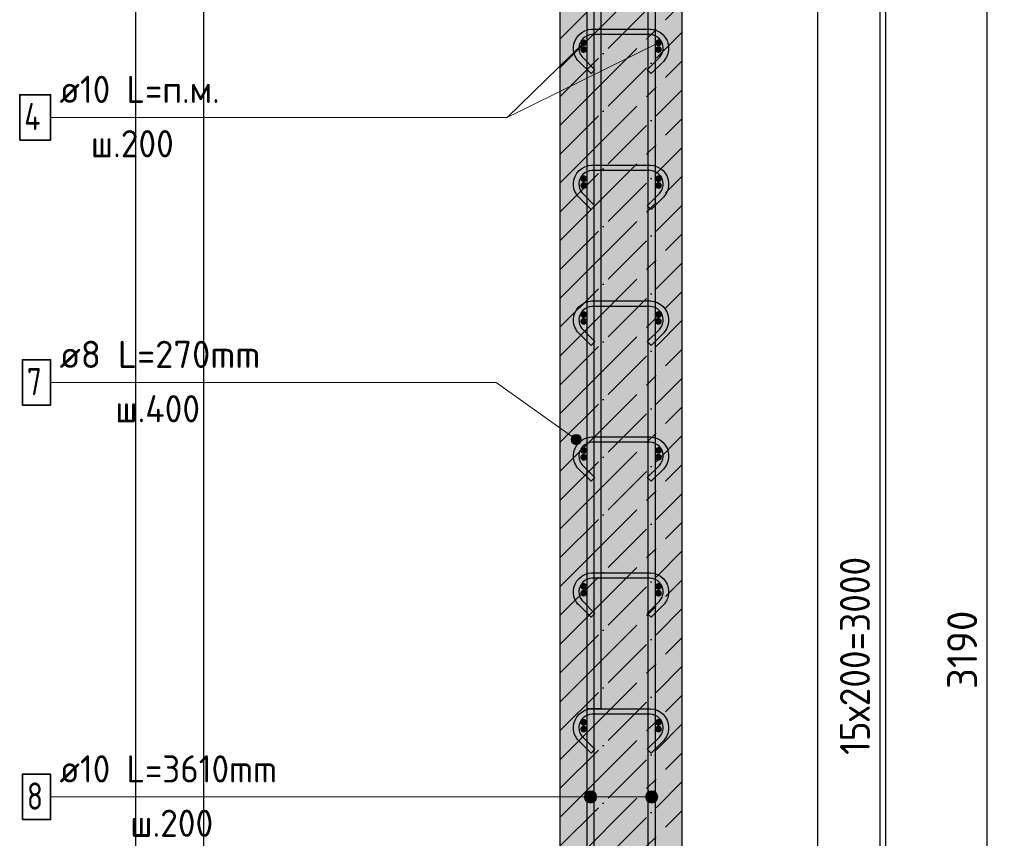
# Model space of a CAD drawing. Header units: millimetres. Extents: x -17997 to 37135, y 45383 to 72408.
# Tile 45 of 67: x 33043 to 34492, y 48870 to 50075. Entities that reach past the tile are written whole.
import ezdxf

# ---------------------------------------------------------------- set-up
doc = ezdxf.new("R2010")
doc.units = ezdxf.units.MM
doc.header["$PDMODE"] = 65
doc.linetypes.add('______11', pattern=[100, 80, -10, 0, -10])
doc.linetypes.add('______5', pattern=[220, 160, -20, 20, -20])
for name, color, linetype, lineweight in [('Standard', 7, 'Continuous', 25), ('Арм.стержн. Арматура края', 96, 'Continuous', 35), ('Арм.стержн. вертикальными 1', 22, 'Continuous', 35), ('Арм.стержн.горизонт. 1', 180, 'Continuous', 35), ('Размерная линия_ общее', 7, 'Continuous', 13)]:
    doc.layers.add(name, color=color, linetype=linetype, lineweight=lineweight)
doc.layers.add('Арм.стержн. вертикальными 2', color=7, linetype='Continuous', lineweight=35, true_color=0x006e00)
doc.layers.add('Арм.стержн.Стяжки', color=7, linetype='Continuous', lineweight=35, true_color=0x501e0f)
doc.styles.add('ISOCPEUR', font='ISOCPEUR')
doc.dimstyles.new('DIMSTYLE_3', dxfattribs={"dimtxt": 44, "dimasz": 50, "dimexe": 0, "dimexo": 0, "dimgap": 22, "dimtad": 2, "dimdec": 0, "dimrnd": 5, "dimzin": 12, "dimdsep": 46, "dimtxsty": 'ISOCPEUR', "dimblk1": 'ALL_ML_STRICH', "dimblk2": 'ALL_ML_STRICH', "dimsah": 1, "dimcen": 0, "dimclrd": 7, "dimclre": 256, "dimclrt": 7, "dimadec": 0, "dimazin": 0, "dimtfac": 1, "dimtdec": 0, "dimtix": 1, "dimtmove": 2, "dimatfit": 3, "dimfxl": 0, "dimtzin": 0, "dimlwd": 0, "dimlwe": -3, "dimarcsym": 0})

# ---------------------------------------------------------------- blocks, each defined once
blk = doc.blocks.new('ALL_ML_STRICH')
at = {"color": 0, "linetype": 'ByBlock', "lineweight": -2}
for p, q in [((-0.3, -0.3), (0.3, 0.3)), ((0, -0.5), (0, 0.5)), ((-1, 0), (0.5, 0))]:
    blk.add_line(p, q, dxfattribs=at)
blk = doc.blocks.new('*D101')
at = {"layer": 'DEFPOINTS', "color": 7, "linetype": 'Continuous', "lineweight": 13, "transparency": 33554687}
for p in [(34184.9, 50736), (34062.9, 47546), (34466.9, 47546)]:
    blk.add_point(p, dxfattribs=at)
at = {"layer": 'Размерная линия_ общее', "color": 253, "linetype": 'Continuous', "lineweight": -2, "true_color": 0xa0a0a0, "transparency": 33554687}
for p, q in [((34204.9, 50736), (34466.9, 50736)), ((34082.9, 47546), (34466.9, 47546))]:
    blk.add_line(p, q, dxfattribs=at)
at = {"layer": 'Размерная линия_ общее', "color": 7, "linetype": 'Continuous', "lineweight": -2, "transparency": 33554687}
blk.add_line((34466.9, 47546), (34466.9, 50736), dxfattribs=at)
at = {"layer": 'Размерная линия_ общее', "color": 7, "linetype": 'Continuous', "lineweight": 13, "transparency": 33554687, "xscale": 50, "yscale": 50, "zscale": 50}
for p, rotation in [((34466.9, 50736), 90), ((34466.9, 47546), 270)]:
    blk.add_blockref('ALL_ML_STRICH', p, dxfattribs=dict(at, rotation=rotation))
at = {"layer": 'Размерная линия_ общее', "color": 7, "linetype": 'Continuous', "lineweight": 13, "transparency": 33554687, "insert": (34429.9, 49147.6), "char_height": 44, "width": 176, "attachment_point": 5, "rotation": 90, "style": 'ISOCPEUR'}
blk.add_mtext('\\A1;{3190}', dxfattribs=at)
blk = doc.blocks.new('*D113')
at = {"layer": 'DEFPOINTS', "color": 7, "linetype": 'Continuous', "lineweight": 13, "transparency": 33554687}
for p in [(34007.9, 50641), (34007.9, 47641), (34309.1, 47641)]:
    blk.add_point(p, dxfattribs=at)
at = {"layer": 'Размерная линия_ общее', "color": 253, "linetype": 'Continuous', "lineweight": -2, "true_color": 0xa0a0a0, "transparency": 33554687}
for p, q in [((34027.9, 50641), (34309.1, 50641)), ((34027.9, 47641), (34309.1, 47641))]:
    blk.add_line(p, q, dxfattribs=at)
at = {"layer": 'Размерная линия_ общее', "color": 7, "linetype": 'Continuous', "lineweight": -2, "transparency": 33554687}
blk.add_line((34309.1, 47641), (34309.1, 50641), dxfattribs=at)
at = {"layer": 'Размерная линия_ общее', "color": 7, "linetype": 'Continuous', "lineweight": 13, "transparency": 33554687, "xscale": 50, "yscale": 50, "zscale": 50}
for p, rotation in [((34309.1, 50641), 90), ((34309.1, 47641), 270)]:
    blk.add_blockref('ALL_ML_STRICH', p, dxfattribs=dict(at, rotation=rotation))
at = {"layer": 'Размерная линия_ общее', "color": 7, "linetype": 'Continuous', "lineweight": 13, "transparency": 33554687, "insert": (34250.1, 48993), "char_height": 44, "width": 2.2, "attachment_point": 1, "rotation": 90, "line_spacing_factor": 0.60241, "style": 'ISOCPEUR'}
blk.add_mtext('\\W0.91;15х200=3000', dxfattribs=at)

msp = doc.modelspace()

# ---------------------------------------------------------------- hatches: boundary and pattern name
at = {"layer": 'Standard', "linetype": 'Continuous', "lineweight": -3, "transparency": 33554687}
msp.add_hatch(color=7, dxfattribs=at).paths.add_polyline_path([(34018, 50736), (33838, 50736), (33838, 47546), (34018, 47546)])
at = {"layer": 'Арм.стержн. Арматура края', "linetype": 'Continuous', "lineweight": 50, "transparency": 33554687}
for points in [[(33878, 50031), (33877.6, 50032.9), (33876.5, 50034.5), (33874.9, 50035.6), (33873, 50036), (33871.1, 50035.6), (33869.5, 50034.5), (33868.4, 50032.9), (33868, 50031), (33868.4, 50029), (33869.5, 50027.4), (33871.1, 50026.3), (33873, 50026), (33874.9, 50026.3), (33876.5, 50027.4), (33877.6, 50029)], [(33988, 50031), (33987.6, 50032.9), (33986.5, 50034.5), (33984.9, 50035.6), (33983, 50036), (33981.1, 50035.6), (33979.5, 50034.5), (33978.4, 50032.9), (33978, 50031), (33978.4, 50029), (33979.5, 50027.4), (33981.1, 50026.3), (33983, 50026), (33984.9, 50026.3), (33986.5, 50027.4), (33987.6, 50029)], [(33878, 49831), (33877.6, 49832.9), (33876.5, 49834.5), (33874.9, 49835.6), (33873, 49836), (33871.1, 49835.6), (33869.5, 49834.5), (33868.4, 49832.9), (33868, 49831), (33868.4, 49829), (33869.5, 49827.4), (33871.1, 49826.3), (33873, 49826), (33874.9, 49826.3), (33876.5, 49827.4), (33877.6, 49829)], [(33988, 49831), (33987.6, 49832.9), (33986.5, 49834.5), (33984.9, 49835.6), (33983, 49836), (33981.1, 49835.6), (33979.5, 49834.5), (33978.4, 49832.9), (33978, 49831), (33978.4, 49829), (33979.5, 49827.4), (33981.1, 49826.3), (33983, 49826), (33984.9, 49826.3), (33986.5, 49827.4), (33987.6, 49829)], [(33878, 49631), (33877.6, 49632.9), (33876.5, 49634.5), (33874.9, 49635.6), (33873, 49636), (33871.1, 49635.6), (33869.5, 49634.5), (33868.4, 49632.9), (33868, 49631), (33868.4, 49629), (33869.5, 49627.4), (33871.1, 49626.3), (33873, 49626), (33874.9, 49626.3), (33876.5, 49627.4), (33877.6, 49629)], [(33988, 49631), (33987.6, 49632.9), (33986.5, 49634.5), (33984.9, 49635.6), (33983, 49636), (33981.1, 49635.6), (33979.5, 49634.5), (33978.4, 49632.9), (33978, 49631), (33978.4, 49629), (33979.5, 49627.4), (33981.1, 49626.3), (33983, 49626), (33984.9, 49626.3), (33986.5, 49627.4), (33987.6, 49629)], [(33878, 49431), (33877.6, 49432.9), (33876.5, 49434.5), (33874.9, 49435.6), (33873, 49436), (33871.1, 49435.6), (33869.5, 49434.5), (33868.4, 49432.9), (33868, 49431), (33868.4, 49429), (33869.5, 49427.4), (33871.1, 49426.3), (33873, 49426), (33874.9, 49426.3), (33876.5, 49427.4), (33877.6, 49429)], [(33988, 49431), (33987.6, 49432.9), (33986.5, 49434.5), (33984.9, 49435.6), (33983, 49436), (33981.1, 49435.6), (33979.5, 49434.5), (33978.4, 49432.9), (33978, 49431), (33978.4, 49429), (33979.5, 49427.4), (33981.1, 49426.3), (33983, 49426), (33984.9, 49426.3), (33986.5, 49427.4), (33987.6, 49429)], [(33878, 49231), (33877.6, 49232.9), (33876.5, 49234.5), (33874.9, 49235.6), (33873, 49236), (33871.1, 49235.6), (33869.5, 49234.5), (33868.4, 49232.9), (33868, 49231), (33868.4, 49229), (33869.5, 49227.4), (33871.1, 49226.3), (33873, 49226), (33874.9, 49226.3), (33876.5, 49227.4), (33877.6, 49229)], [(33988, 49231), (33987.6, 49232.9), (33986.5, 49234.5), (33984.9, 49235.6), (33983, 49236), (33981.1, 49235.6), (33979.5, 49234.5), (33978.4, 49232.9), (33978, 49231), (33978.4, 49229), (33979.5, 49227.4), (33981.1, 49226.3), (33983, 49226), (33984.9, 49226.3), (33986.5, 49227.4), (33987.6, 49229)], [(33878, 49031), (33877.6, 49032.9), (33876.5, 49034.5), (33874.9, 49035.6), (33873, 49036), (33871.1, 49035.6), (33869.5, 49034.5), (33868.4, 49032.9), (33868, 49031), (33868.4, 49029), (33869.5, 49027.4), (33871.1, 49026.3), (33873, 49026), (33874.9, 49026.3), (33876.5, 49027.4), (33877.6, 49029)], [(33988, 49031), (33987.6, 49032.9), (33986.5, 49034.5), (33984.9, 49035.6), (33983, 49036), (33981.1, 49035.6), (33979.5, 49034.5), (33978.4, 49032.9), (33978, 49031), (33978.4, 49029), (33979.5, 49027.4), (33981.1, 49026.3), (33983, 49026), (33984.9, 49026.3), (33986.5, 49027.4), (33987.6, 49029)]]:
    msp.add_hatch(color=4, dxfattribs=at).paths.add_polyline_path(points)
at = {"layer": 'Арм.стержн. вертикальными 1', "linetype": 'Continuous', "lineweight": 13, "transparency": 33554687}
for points in [[(33875.3, 48926.6), (33875.3, 48935.6), (33874, 48931.1)], [(33875.3, 48926.6), (33875.3, 48935.6), (33874, 48931.1)], [(33875.3, 48935.6), (33878.5, 48923.3), (33878.5, 48938.8)], [(33875.3, 48935.6), (33878.5, 48923.3), (33878.5, 48938.8)], [(33875.3, 48935.6), (33875.3, 48926.6), (33878.5, 48923.3)], [(33875.3, 48935.6), (33875.3, 48926.6), (33878.5, 48923.3)], [(33878.5, 48938.8), (33883, 48922.1), (33883, 48940.1)], [(33878.5, 48938.8), (33883, 48922.1), (33883, 48940.1)], [(33878.5, 48938.8), (33878.5, 48923.3), (33883, 48922.1)], [(33878.5, 48938.8), (33878.5, 48923.3), (33883, 48922.1)], [(33883, 48940.1), (33883, 48922.1), (33887.5, 48923.3)], [(33883, 48940.1), (33887.5, 48923.3), (33887.5, 48938.8)], [(33883, 48940.1), (33883, 48922.1), (33887.5, 48923.3)], [(33883, 48940.1), (33887.5, 48923.3), (33887.5, 48938.8)], [(33887.5, 48938.8), (33887.5, 48923.3), (33890.7, 48926.6)], [(33887.5, 48938.8), (33890.7, 48926.6), (33890.7, 48935.6)], [(33887.5, 48938.8), (33887.5, 48923.3), (33890.7, 48926.6)], [(33887.5, 48938.8), (33890.7, 48926.6), (33890.7, 48935.6)], [(33890.7, 48935.6), (33890.7, 48926.6), (33892, 48931.1)], [(33890.7, 48935.6), (33890.7, 48926.6), (33892, 48931.1)], [(33965.3, 48926.6), (33965.3, 48935.6), (33964, 48931.1)], [(33965.3, 48926.6), (33965.3, 48935.6), (33964, 48931.1)], [(33965.3, 48935.6), (33968.5, 48923.3), (33968.5, 48938.8)], [(33965.3, 48935.6), (33968.5, 48923.3), (33968.5, 48938.8)], [(33965.3, 48935.6), (33965.3, 48926.6), (33968.5, 48923.3)], [(33965.3, 48935.6), (33965.3, 48926.6), (33968.5, 48923.3)], [(33968.5, 48938.8), (33973, 48922.1), (33973, 48940.1)], [(33968.5, 48938.8), (33973, 48922.1), (33973, 48940.1)], [(33968.5, 48938.8), (33968.5, 48923.3), (33973, 48922.1)], [(33968.5, 48938.8), (33968.5, 48923.3), (33973, 48922.1)], [(33973, 48940.1), (33973, 48922.1), (33977.5, 48923.3)], [(33973, 48940.1), (33977.5, 48923.3), (33977.5, 48938.8)], [(33973, 48940.1), (33973, 48922.1), (33977.5, 48923.3)], [(33973, 48940.1), (33977.5, 48923.3), (33977.5, 48938.8)], [(33977.5, 48938.8), (33977.5, 48923.3), (33980.7, 48926.6)], [(33977.5, 48938.8), (33980.7, 48926.6), (33980.7, 48935.6)], [(33977.5, 48938.8), (33977.5, 48923.3), (33980.7, 48926.6)], [(33977.5, 48938.8), (33980.7, 48926.6), (33980.7, 48935.6)], [(33980.7, 48935.6), (33980.7, 48926.6), (33982, 48931.1)], [(33980.7, 48935.6), (33980.7, 48926.6), (33982, 48931.1)]]:
    msp.add_hatch(color=7, dxfattribs=at).paths.add_polyline_path(points)
at = {"layer": 'Арм.стержн.горизонт. 1', "linetype": 'Continuous', "lineweight": 50, "transparency": 33554687}
for points in [[(33878, 50041), (33877.6, 50042.9), (33876.5, 50044.5), (33874.9, 50045.6), (33873, 50046), (33871.1, 50045.6), (33869.5, 50044.5), (33868.4, 50042.9), (33868, 50041), (33868.4, 50039), (33869.5, 50037.4), (33871.1, 50036.3), (33873, 50036), (33874.9, 50036.3), (33876.5, 50037.4), (33877.6, 50039)], [(33988, 50041), (33987.6, 50042.9), (33986.5, 50044.5), (33984.9, 50045.6), (33983, 50046), (33981.1, 50045.6), (33979.5, 50044.5), (33978.4, 50042.9), (33978, 50041), (33978.4, 50039), (33979.5, 50037.4), (33981.1, 50036.3), (33983, 50036), (33984.9, 50036.3), (33986.5, 50037.4), (33987.6, 50039)], [(33878, 49841), (33877.6, 49842.9), (33876.5, 49844.5), (33874.9, 49845.6), (33873, 49846), (33871.1, 49845.6), (33869.5, 49844.5), (33868.4, 49842.9), (33868, 49841), (33868.4, 49839), (33869.5, 49837.4), (33871.1, 49836.3), (33873, 49836), (33874.9, 49836.3), (33876.5, 49837.4), (33877.6, 49839)], [(33988, 49841), (33987.6, 49842.9), (33986.5, 49844.5), (33984.9, 49845.6), (33983, 49846), (33981.1, 49845.6), (33979.5, 49844.5), (33978.4, 49842.9), (33978, 49841), (33978.4, 49839), (33979.5, 49837.4), (33981.1, 49836.3), (33983, 49836), (33984.9, 49836.3), (33986.5, 49837.4), (33987.6, 49839)], [(33878, 49641), (33877.6, 49642.9), (33876.5, 49644.5), (33874.9, 49645.6), (33873, 49646), (33871.1, 49645.6), (33869.5, 49644.5), (33868.4, 49642.9), (33868, 49641), (33868.4, 49639), (33869.5, 49637.4), (33871.1, 49636.3), (33873, 49636), (33874.9, 49636.3), (33876.5, 49637.4), (33877.6, 49639)], [(33988, 49641), (33987.6, 49642.9), (33986.5, 49644.5), (33984.9, 49645.6), (33983, 49646), (33981.1, 49645.6), (33979.5, 49644.5), (33978.4, 49642.9), (33978, 49641), (33978.4, 49639), (33979.5, 49637.4), (33981.1, 49636.3), (33983, 49636), (33984.9, 49636.3), (33986.5, 49637.4), (33987.6, 49639)], [(33878, 49441), (33877.6, 49442.9), (33876.5, 49444.5), (33874.9, 49445.6), (33873, 49446), (33871.1, 49445.6), (33869.5, 49444.5), (33868.4, 49442.9), (33868, 49441), (33868.4, 49439), (33869.5, 49437.4), (33871.1, 49436.3), (33873, 49436), (33874.9, 49436.3), (33876.5, 49437.4), (33877.6, 49439)], [(33988, 49441), (33987.6, 49442.9), (33986.5, 49444.5), (33984.9, 49445.6), (33983, 49446), (33981.1, 49445.6), (33979.5, 49444.5), (33978.4, 49442.9), (33978, 49441), (33978.4, 49439), (33979.5, 49437.4), (33981.1, 49436.3), (33983, 49436), (33984.9, 49436.3), (33986.5, 49437.4), (33987.6, 49439)], [(33878, 49241), (33877.6, 49242.9), (33876.5, 49244.5), (33874.9, 49245.6), (33873, 49246), (33871.1, 49245.6), (33869.5, 49244.5), (33868.4, 49242.9), (33868, 49241), (33868.4, 49239), (33869.5, 49237.4), (33871.1, 49236.3), (33873, 49236), (33874.9, 49236.3), (33876.5, 49237.4), (33877.6, 49239)], [(33988, 49241), (33987.6, 49242.9), (33986.5, 49244.5), (33984.9, 49245.6), (33983, 49246), (33981.1, 49245.6), (33979.5, 49244.5), (33978.4, 49242.9), (33978, 49241), (33978.4, 49239), (33979.5, 49237.4), (33981.1, 49236.3), (33983, 49236), (33984.9, 49236.3), (33986.5, 49237.4), (33987.6, 49239)], [(33878, 49041), (33877.6, 49042.9), (33876.5, 49044.5), (33874.9, 49045.6), (33873, 49046), (33871.1, 49045.6), (33869.5, 49044.5), (33868.4, 49042.9), (33868, 49041), (33868.4, 49039), (33869.5, 49037.4), (33871.1, 49036.3), (33873, 49036), (33874.9, 49036.3), (33876.5, 49037.4), (33877.6, 49039)], [(33988, 49041), (33987.6, 49042.9), (33986.5, 49044.5), (33984.9, 49045.6), (33983, 49046), (33981.1, 49045.6), (33979.5, 49044.5), (33978.4, 49042.9), (33978, 49041), (33978.4, 49039), (33979.5, 49037.4), (33981.1, 49036.3), (33983, 49036), (33984.9, 49036.3), (33986.5, 49037.4), (33987.6, 49039)]]:
    msp.add_hatch(color=4, dxfattribs=at).paths.add_polyline_path(points)
at = {"layer": 'Арм.стержн.Стяжки', "linetype": 'Continuous', "lineweight": 13, "transparency": 33554687}
for points in [[(33854.6, 49457.7), (33858.9, 49463.8), (33855.9, 49461.3)], [(33858.9, 49463.8), (33854.6, 49457.7), (33855.2, 49453.9)], [(33858.9, 49463.8), (33855.2, 49453.9), (33862.7, 49464.4)], [(33862.7, 49464.4), (33855.2, 49453.9), (33857.6, 49450.9)], [(33862.7, 49464.4), (33857.6, 49450.9), (33866.4, 49463.1)], [(33866.4, 49463.1), (33857.6, 49450.9), (33861.3, 49449.5)], [(33866.4, 49463.1), (33861.3, 49449.5), (33868.8, 49460)], [(33868.8, 49460), (33861.3, 49449.5), (33865.1, 49450.2)], [(33868.8, 49460), (33865.1, 49450.2), (33869.4, 49456.3)], [(33869.4, 49456.3), (33865.1, 49450.2), (33868.1, 49452.6)]]:
    msp.add_hatch(color=7, dxfattribs=at).paths.add_polyline_path(points)

# ---------------------------------------------------------------- linework, layer by layer
at = {"layer": 'Standard', "color": 52, "linetype": 'Continuous', "lineweight": -3, "transparency": 33554687}
for p, q in [((33313.7, 50997.7), (33313.7, 47504.4)), ((33313.7, 50997.7), (33313.7, 47504.4)), ((34217.5, 47504.4), (34217.5, 50997.7)), ((34217.5, 47504.4), (34217.5, 50997.7))]:
    msp.add_line(p, q, dxfattribs=at)
at = {"layer": 'Standard', "color": 7, "linetype": 'Continuous', "lineweight": 25, "transparency": 33554687}
for p, q in [((33838, 50736), (33838, 47546)), ((34018, 47546), (34018, 50736))]:
    msp.add_line(p, q, dxfattribs=at)
at = {"layer": 'Standard', "color": 7, "linetype": '______11', "lineweight": -3, "transparency": 33554687}
for p, q in [((33838, 50046.4), (34018, 50226.4)), ((33838, 49961.6), (34018, 50141.6)), ((33838, 49876.7), (34018, 50056.7)), ((33838, 49791.9), (34018, 49971.9)), ((33838, 49707), (34018, 49887)), ((33838, 49622.2), (34018, 49802.2)), ((33838, 49537.3), (34018, 49717.3)), ((33838, 49452.5), (34018, 49632.5)), ((33838, 49367.6), (34018, 49547.6)), ((33838, 49282.8), (34018, 49462.8)), ((33838, 49197.9), (34018, 49377.9)), ((33838, 49113.1), (34018, 49293.1)), ((33838, 49028.2), (34018, 49208.2)), ((33838, 48943.4), (34018, 49123.4)), ((33838, 48858.5), (34018, 49038.5)), ((33838, 48773.7), (34018, 48953.7))]:
    msp.add_line(p, q, dxfattribs=at)
at = {"layer": 'Standard', "color": 7, "linetype": '______5', "lineweight": -3, "transparency": 33554687}
for p, q in [((33838, 50004), (34018, 50184)), ((33838, 49919.2), (34018, 50099.2)), ((33838, 49834.3), (34018, 50014.3)), ((33838, 49749.5), (34018, 49929.5)), ((33838, 49664.6), (34018, 49844.6)), ((33838, 49579.8), (34018, 49759.8)), ((33838, 49494.9), (34018, 49674.9)), ((33838, 49410), (34018, 49590)), ((33838, 49325.2), (34018, 49505.2)), ((33838, 49240.3), (34018, 49420.3)), ((33838, 49155.5), (34018, 49335.5)), ((33838, 49070.6), (34018, 49250.6)), ((33838, 48985.8), (34018, 49165.8)), ((33838, 48900.9), (34018, 49080.9)), ((33838, 48816.1), (34018, 48996.1)), ((33838, 48731.2), (34018, 48911.2))]:
    msp.add_line(p, q, dxfattribs=at)
at = {"layer": 'Standard', "color": 7, "linetype": 'Continuous', "lineweight": 13, "transparency": 33554687}
msp.add_line((33983, 50041), (33760.4, 49931.1), dxfattribs=at)
at = {"layer": 'Standard', "color": 7, "linetype": 'Continuous', "lineweight": 25, "transparency": 33554687}
msp.add_lwpolyline([(33213.7, 47404.4), (34317.5, 47404.4), (34317.5, 51097.7), (33213.7, 51097.7), (33213.7, 47404.4)], dxfattribs=at)
at = {"layer": 'Арм.стержн. вертикальными 1', "color": 7, "linetype": 'Continuous', "lineweight": 13, "transparency": 33554687}
for p, q in [((33088.4, 48931.1), (33674.4, 48931.1)), ((33674.4, 48931.1), (33973, 48931.1)), ((33674.4, 48931.1), (33973, 48931.1)), ((33674.4, 48931.1), (33883, 48931.1)), ((33674.4, 48931.1), (33883, 48931.1)), ((33874, 48931.1), (33874, 48931.1)), ((33874, 48931.1), (33874, 48931.1)), ((33883, 48940.1), (33883, 48940.1)), ((33883, 48940.1), (33883, 48940.1)), ((33892, 48931.1), (33892, 48931.1)), ((33892, 48931.1), (33892, 48931.1)), ((33964, 48931.1), (33964, 48931.1)), ((33964, 48931.1), (33964, 48931.1)), ((33973, 48940.1), (33973, 48940.1)), ((33973, 48940.1), (33973, 48940.1)), ((33982, 48931.1), (33982, 48931.1)), ((33982, 48931.1), (33982, 48931.1)), ((33883, 48922.1), (33883, 48922.1)), ((33883, 48922.1), (33883, 48922.1)), ((33973, 48922.1), (33973, 48922.1)), ((33973, 48922.1), (33973, 48922.1))]:
    msp.add_line(p, q, dxfattribs=at)
at = {"layer": 'Арм.стержн. вертикальными 1', "color": 4, "linetype": 'Continuous', "lineweight": 25, "transparency": 33554687}
for points in [[(33878, 47546), (33878, 50836.9), (33877.4, 50841.4), (33875.9, 50846), (33873.5, 50850.2), (33870.7, 50853.6), (33867.2, 50856.5), (33863, 50858.8), (33858.5, 50860.3), (33854, 50861), (33583, 50861), (33583, 50871), (33854.6, 50871), (33860.7, 50870.1), (33867.1, 50868), (33872.9, 50864.7), (33877.8, 50860.7), (33881.8, 50855.9), (33885, 50850.1), (33887.1, 50843.7), (33888, 50837.6), (33888, 47546), (33878, 47546)], [(33878, 47546), (33878, 50836.9), (33877.4, 50841.4), (33875.9, 50846), (33873.5, 50850.2), (33870.7, 50853.6), (33867.2, 50856.5), (33863, 50858.8), (33858.5, 50860.3), (33854, 50861), (33583, 50861), (33583, 50871), (33854.6, 50871), (33860.7, 50870.1), (33867.1, 50868), (33872.9, 50864.7), (33877.8, 50860.7), (33881.8, 50855.9), (33885, 50850.1), (33887.1, 50843.7), (33888, 50837.6), (33888, 47546), (33878, 47546)], [(33968, 47546), (33968, 50837.6), (33968.8, 50843.7), (33970.9, 50850.1), (33974.2, 50855.9), (33978.2, 50860.7), (33983, 50864.7), (33988.9, 50868), (33995.2, 50870.1), (34001.3, 50871), (34222.5, 50871), (34222.5, 50861), (34002, 50861), (33997.5, 50860.3), (33992.9, 50858.8), (33988.7, 50856.5), (33985.3, 50853.6), (33982.5, 50850.2), (33980.1, 50846), (33978.6, 50841.4), (33978, 50836.9), (33978, 47546), (33968, 47546)], [(33968, 47546), (33968, 50837.6), (33968.8, 50843.7), (33970.9, 50850.1), (33974.2, 50855.9), (33978.2, 50860.7), (33983, 50864.7), (33988.9, 50868), (33995.2, 50870.1), (34001.3, 50871), (34222.5, 50871), (34222.5, 50861), (34002, 50861), (33997.5, 50860.3), (33992.9, 50858.8), (33988.7, 50856.5), (33985.3, 50853.6), (33982.5, 50850.2), (33980.1, 50846), (33978.6, 50841.4), (33978, 50836.9), (33978, 47546), (33968, 47546)]]:
    msp.add_lwpolyline(points, dxfattribs=at)
at = {"layer": 'Арм.стержн. вертикальными 1', "color": 7, "linetype": 'Continuous', "lineweight": 35, "transparency": 33554687}
msp.add_lwpolyline([(33047.1, 48897.7), (33088.4, 48897.7), (33088.4, 48964.4), (33047.1, 48964.4), (33047.1, 48897.7)], dxfattribs=at)
at = {"layer": 'Арм.стержн. вертикальными 1', "color": 7, "linetype": 'Continuous', "lineweight": 13, "transparency": 33554687}
for centre in [(33883, 48931.1), (33883, 48931.1), (33973, 48931.1), (33973, 48931.1)]:
    msp.add_circle(centre, 9, dxfattribs=at)
at = {"layer": 'Арм.стержн. вертикальными 2', "color": 7, "linetype": 'Continuous', "lineweight": 25, "transparency": 33554687}
msp.add_lwpolyline([(33878, 49061), (33878, 50774.2), (33876, 50788.5), (33871.2, 50803.2), (33863.7, 50816.6), (33854.5, 50827.5), (33843.6, 50836.6), (33830.2, 50844.1), (33815.6, 50849), (33801.2, 50851), (33303.7, 50851), (33303.7, 50871), (33802.6, 50871), (33820.1, 50868.5), (33838.3, 50862.5), (33855, 50853.2), (33868.7, 50841.7), (33880.2, 50828), (33889.6, 50811.2), (33895.6, 50793.1), (33898, 50775.6), (33898, 49061), (33878, 49061)], dxfattribs=at)
msp.add_lwpolyline([(33878, 49061), (33878, 50774.2), (33876, 50788.5), (33871.2, 50803.2), (33863.7, 50816.6), (33854.5, 50827.5), (33843.6, 50836.6), (33830.2, 50844.1), (33815.6, 50849), (33801.2, 50851), (33303.7, 50851), (33303.7, 50871), (33802.6, 50871), (33820.1, 50868.5), (33838.3, 50862.5), (33855, 50853.2), (33868.7, 50841.7), (33880.2, 50828), (33889.6, 50811.2), (33895.6, 50793.1), (33898, 50775.6), (33898, 49061), (33878, 49061)], dxfattribs=at)
at = {"layer": 'Арм.стержн.горизонт. 1', "color": 7, "linetype": 'Continuous', "lineweight": 13, "transparency": 33554687}
for p, q in [((33760.4, 49931.1), (33873, 50041)), ((33088.4, 49931.1), (33760.4, 49931.1))]:
    msp.add_line(p, q, dxfattribs=at)
at = {"layer": 'Арм.стержн.горизонт. 1', "color": 7, "linetype": 'Continuous', "lineweight": 35, "transparency": 33554687}
msp.add_lwpolyline([(33043.1, 49897.7), (33088.4, 49897.7), (33088.4, 49964.4), (33043.1, 49964.4), (33043.1, 49897.7)], dxfattribs=at)
at = {"layer": 'Арм.стержн.Стяжки', "color": 7, "linetype": 'Continuous', "lineweight": 13, "transparency": 33554687}
for p, q in [((33088.4, 49541.1), (33744.4, 49541.1)), ((33744.4, 49541.1), (33862, 49457)), ((33855.9, 49461.3), (33855.9, 49461.3)), ((33857.6, 49450.9), (33857.6, 49450.9)), ((33866.4, 49463.1), (33866.4, 49463.1)), ((33868.1, 49452.6), (33868.1, 49452.6))]:
    msp.add_line(p, q, dxfattribs=at)
at = {"layer": 'Арм.стержн.Стяжки', "color": 40, "linetype": 'Continuous', "lineweight": 25, "transparency": 33554687}
for points in [[(33883.8, 49995.6), (33865.7, 50013.6), (33864.1, 50015.5), (33862.5, 50017.6), (33861.2, 50019.9), (33860.1, 50022.2), (33859.2, 50024.7), (33858.6, 50027.2), (33858.2, 50029.8), (33858, 50032.3), (33858, 50034.3), (33858.7, 50039.2), (33860.3, 50044.2), (33863, 50048.9), (33866.2, 50052.8), (33870, 50056), (33874.7, 50058.6), (33879.8, 50060.3), (33884.7, 50061), (33971.3, 50061), (33976.2, 50060.3), (33981.3, 50058.6), (33985.9, 50056), (33989.8, 50052.8), (33993, 50048.9), (33995.6, 50044.2), (33997.3, 50039.2), (33998, 50034.3), (33998, 50032.3), (33997.8, 50029.8), (33997.4, 50027.2), (33996.7, 50024.7), (33995.9, 50022.2), (33994.8, 50019.9), (33993.4, 50017.6), (33991.9, 50015.5), (33990.3, 50013.6), (33972.2, 49995.6), (33966.5, 50001.2), (33984.4, 50019.1), (33985.6, 50020.5), (33986.7, 50022), (33987.7, 50023.6), (33988.5, 50025.3), (33989.1, 50027), (33989.6, 50028.8), (33989.9, 50030.7), (33990, 50032.6), (33990, 50033.7), (33989.5, 50037.3), (33988.3, 50041), (33986.4, 50044.4), (33984.1, 50047.1), (33981.4, 50049.4), (33978, 50051.2), (33974.4, 50052.5), (33970.8, 50053), (33885.2, 50053), (33881.6, 50052.5), (33877.9, 50051.2), (33874.6, 50049.4), (33871.9, 50047.1), (33869.6, 50044.4), (33867.7, 50041), (33866.5, 50037.3), (33866, 50033.7), (33866, 50032.6), (33866.1, 50030.7), (33866.4, 50028.8), (33866.9, 50027), (33867.5, 50025.3), (33868.3, 50023.6), (33869.2, 50022), (33870.3, 50020.5), (33871.6, 50019.1), (33889.4, 50001.2), (33883.8, 49995.6)], [(33883.8, 49795.6), (33865.7, 49813.6), (33864.1, 49815.5), (33862.5, 49817.6), (33861.2, 49819.9), (33860.1, 49822.2), (33859.2, 49824.7), (33858.6, 49827.2), (33858.2, 49829.8), (33858, 49832.3), (33858, 49834.3), (33858.7, 49839.2), (33860.3, 49844.2), (33863, 49848.9), (33866.2, 49852.8), (33870, 49856), (33874.7, 49858.6), (33879.8, 49860.3), (33884.7, 49861), (33971.3, 49861), (33976.2, 49860.3), (33981.3, 49858.6), (33985.9, 49856), (33989.8, 49852.8), (33993, 49848.9), (33995.6, 49844.2), (33997.3, 49839.2), (33998, 49834.3), (33998, 49832.3), (33997.8, 49829.8), (33997.4, 49827.2), (33996.7, 49824.7), (33995.9, 49822.2), (33994.8, 49819.9), (33993.4, 49817.6), (33991.9, 49815.5), (33990.3, 49813.6), (33972.2, 49795.6), (33966.5, 49801.2), (33984.4, 49819.1), (33985.6, 49820.5), (33986.7, 49822), (33987.7, 49823.6), (33988.5, 49825.3), (33989.1, 49827), (33989.6, 49828.8), (33989.9, 49830.7), (33990, 49832.6), (33990, 49833.7), (33989.5, 49837.3), (33988.3, 49841), (33986.4, 49844.4), (33984.1, 49847.1), (33981.4, 49849.4), (33978, 49851.2), (33974.4, 49852.5), (33970.8, 49853), (33885.2, 49853), (33881.6, 49852.5), (33877.9, 49851.2), (33874.6, 49849.4), (33871.9, 49847.1), (33869.6, 49844.4), (33867.7, 49841), (33866.5, 49837.3), (33866, 49833.7), (33866, 49832.6), (33866.1, 49830.7), (33866.4, 49828.8), (33866.9, 49827), (33867.5, 49825.3), (33868.3, 49823.6), (33869.2, 49822), (33870.3, 49820.5), (33871.6, 49819.1), (33889.4, 49801.2), (33883.8, 49795.6)], [(33883.8, 49795.6), (33865.7, 49813.6), (33864.1, 49815.5), (33862.5, 49817.6), (33861.2, 49819.9), (33860.1, 49822.2), (33859.2, 49824.7), (33858.6, 49827.2), (33858.2, 49829.8), (33858, 49832.3), (33858, 49834.3), (33858.7, 49839.2), (33860.3, 49844.2), (33863, 49848.9), (33866.2, 49852.8), (33870, 49856), (33874.7, 49858.6), (33879.8, 49860.3), (33884.7, 49861), (33971.3, 49861), (33976.2, 49860.3), (33981.3, 49858.6), (33985.9, 49856), (33989.8, 49852.8), (33993, 49848.9), (33995.6, 49844.2), (33997.3, 49839.2), (33998, 49834.3), (33998, 49832.3), (33997.8, 49829.8), (33997.4, 49827.2), (33996.7, 49824.7), (33995.9, 49822.2), (33994.8, 49819.9), (33993.4, 49817.6), (33991.9, 49815.5), (33990.3, 49813.6), (33972.2, 49795.6), (33966.5, 49801.2), (33984.4, 49819.1), (33985.6, 49820.5), (33986.7, 49822), (33987.7, 49823.6), (33988.5, 49825.3), (33989.1, 49827), (33989.6, 49828.8), (33989.9, 49830.7), (33990, 49832.6), (33990, 49833.7), (33989.5, 49837.3), (33988.3, 49841), (33986.4, 49844.4), (33984.1, 49847.1), (33981.4, 49849.4), (33978, 49851.2), (33974.4, 49852.5), (33970.8, 49853), (33885.2, 49853), (33881.6, 49852.5), (33877.9, 49851.2), (33874.6, 49849.4), (33871.9, 49847.1), (33869.6, 49844.4), (33867.7, 49841), (33866.5, 49837.3), (33866, 49833.7), (33866, 49832.6), (33866.1, 49830.7), (33866.4, 49828.8), (33866.9, 49827), (33867.5, 49825.3), (33868.3, 49823.6), (33869.2, 49822), (33870.3, 49820.5), (33871.6, 49819.1), (33889.4, 49801.2), (33883.8, 49795.6)], [(33883.8, 49595.6), (33865.7, 49613.6), (33864.1, 49615.5), (33862.5, 49617.6), (33861.2, 49619.9), (33860.1, 49622.2), (33859.2, 49624.7), (33858.6, 49627.2), (33858.2, 49629.8), (33858, 49632.3), (33858, 49634.3), (33858.7, 49639.2), (33860.3, 49644.2), (33863, 49648.9), (33866.2, 49652.8), (33870, 49656), (33874.7, 49658.6), (33879.8, 49660.3), (33884.7, 49661), (33971.3, 49661), (33976.2, 49660.3), (33981.3, 49658.6), (33985.9, 49656), (33989.8, 49652.8), (33993, 49648.9), (33995.6, 49644.2), (33997.3, 49639.2), (33998, 49634.3), (33998, 49632.3), (33997.8, 49629.8), (33997.4, 49627.2), (33996.7, 49624.7), (33995.9, 49622.2), (33994.8, 49619.9), (33993.4, 49617.6), (33991.9, 49615.5), (33990.3, 49613.6), (33972.2, 49595.6), (33966.5, 49601.2), (33984.4, 49619.1), (33985.6, 49620.5), (33986.7, 49622), (33987.7, 49623.6), (33988.5, 49625.3), (33989.1, 49627), (33989.6, 49628.8), (33989.9, 49630.7), (33990, 49632.6), (33990, 49633.7), (33989.5, 49637.3), (33988.3, 49641), (33986.4, 49644.4), (33984.1, 49647.1), (33981.4, 49649.4), (33978, 49651.2), (33974.4, 49652.5), (33970.8, 49653), (33885.2, 49653), (33881.6, 49652.5), (33877.9, 49651.2), (33874.6, 49649.4), (33871.9, 49647.1), (33869.6, 49644.4), (33867.7, 49641), (33866.5, 49637.3), (33866, 49633.7), (33866, 49632.6), (33866.1, 49630.7), (33866.4, 49628.8), (33866.9, 49627), (33867.5, 49625.3), (33868.3, 49623.6), (33869.2, 49622), (33870.3, 49620.5), (33871.6, 49619.1), (33889.4, 49601.2), (33883.8, 49595.6)], [(33883.8, 49395.6), (33865.7, 49413.6), (33864.1, 49415.5), (33862.5, 49417.6), (33861.2, 49419.9), (33860.1, 49422.2), (33859.2, 49424.7), (33858.6, 49427.2), (33858.2, 49429.8), (33858, 49432.3), (33858, 49434.3), (33858.7, 49439.2), (33860.3, 49444.2), (33863, 49448.9), (33866.2, 49452.8), (33870, 49456), (33874.7, 49458.6), (33879.8, 49460.3), (33884.7, 49461), (33971.3, 49461), (33976.2, 49460.3), (33981.3, 49458.6), (33985.9, 49456), (33989.8, 49452.8), (33993, 49448.9), (33995.6, 49444.2), (33997.3, 49439.2), (33998, 49434.3), (33998, 49432.3), (33997.8, 49429.8), (33997.4, 49427.2), (33996.7, 49424.7), (33995.9, 49422.2), (33994.8, 49419.9), (33993.4, 49417.6), (33991.9, 49415.5), (33990.3, 49413.6), (33972.2, 49395.6), (33966.5, 49401.2), (33984.4, 49419.1), (33985.6, 49420.5), (33986.7, 49422), (33987.7, 49423.6), (33988.5, 49425.3), (33989.1, 49427), (33989.6, 49428.8), (33989.9, 49430.7), (33990, 49432.6), (33990, 49433.7), (33989.5, 49437.3), (33988.3, 49441), (33986.4, 49444.4), (33984.1, 49447.1), (33981.4, 49449.4), (33978, 49451.2), (33974.4, 49452.5), (33970.8, 49453), (33885.2, 49453), (33881.6, 49452.5), (33877.9, 49451.2), (33874.6, 49449.4), (33871.9, 49447.1), (33869.6, 49444.4), (33867.7, 49441), (33866.5, 49437.3), (33866, 49433.7), (33866, 49432.6), (33866.1, 49430.7), (33866.4, 49428.8), (33866.9, 49427), (33867.5, 49425.3), (33868.3, 49423.6), (33869.2, 49422), (33870.3, 49420.5), (33871.6, 49419.1), (33889.4, 49401.2), (33883.8, 49395.6)], [(33883.8, 49395.6), (33865.7, 49413.6), (33864.1, 49415.5), (33862.5, 49417.6), (33861.2, 49419.9), (33860.1, 49422.2), (33859.2, 49424.7), (33858.6, 49427.2), (33858.2, 49429.8), (33858, 49432.3), (33858, 49434.3), (33858.7, 49439.2), (33860.3, 49444.2), (33863, 49448.9), (33866.2, 49452.8), (33870, 49456), (33874.7, 49458.6), (33879.8, 49460.3), (33884.7, 49461), (33971.3, 49461), (33976.2, 49460.3), (33981.3, 49458.6), (33985.9, 49456), (33989.8, 49452.8), (33993, 49448.9), (33995.6, 49444.2), (33997.3, 49439.2), (33998, 49434.3), (33998, 49432.3), (33997.8, 49429.8), (33997.4, 49427.2), (33996.7, 49424.7), (33995.9, 49422.2), (33994.8, 49419.9), (33993.4, 49417.6), (33991.9, 49415.5), (33990.3, 49413.6), (33972.2, 49395.6), (33966.5, 49401.2), (33984.4, 49419.1), (33985.6, 49420.5), (33986.7, 49422), (33987.7, 49423.6), (33988.5, 49425.3), (33989.1, 49427), (33989.6, 49428.8), (33989.9, 49430.7), (33990, 49432.6), (33990, 49433.7), (33989.5, 49437.3), (33988.3, 49441), (33986.4, 49444.4), (33984.1, 49447.1), (33981.4, 49449.4), (33978, 49451.2), (33974.4, 49452.5), (33970.8, 49453), (33885.2, 49453), (33881.6, 49452.5), (33877.9, 49451.2), (33874.6, 49449.4), (33871.9, 49447.1), (33869.6, 49444.4), (33867.7, 49441), (33866.5, 49437.3), (33866, 49433.7), (33866, 49432.6), (33866.1, 49430.7), (33866.4, 49428.8), (33866.9, 49427), (33867.5, 49425.3), (33868.3, 49423.6), (33869.2, 49422), (33870.3, 49420.5), (33871.6, 49419.1), (33889.4, 49401.2), (33883.8, 49395.6)], [(33883.8, 49195.6), (33865.7, 49213.6), (33864.1, 49215.5), (33862.5, 49217.6), (33861.2, 49219.9), (33860.1, 49222.2), (33859.2, 49224.7), (33858.6, 49227.2), (33858.2, 49229.8), (33858, 49232.3), (33858, 49234.3), (33858.7, 49239.2), (33860.3, 49244.2), (33863, 49248.9), (33866.2, 49252.8), (33870, 49256), (33874.7, 49258.6), (33879.8, 49260.3), (33884.7, 49261), (33971.3, 49261), (33976.2, 49260.3), (33981.3, 49258.6), (33985.9, 49256), (33989.8, 49252.8), (33993, 49248.9), (33995.6, 49244.2), (33997.3, 49239.2), (33998, 49234.3), (33998, 49232.3), (33997.8, 49229.8), (33997.4, 49227.2), (33996.7, 49224.7), (33995.9, 49222.2), (33994.8, 49219.9), (33993.4, 49217.6), (33991.9, 49215.5), (33990.3, 49213.6), (33972.2, 49195.6), (33966.5, 49201.2), (33984.4, 49219.1), (33985.6, 49220.5), (33986.7, 49222), (33987.7, 49223.6), (33988.5, 49225.3), (33989.1, 49227), (33989.6, 49228.8), (33989.9, 49230.7), (33990, 49232.6), (33990, 49233.7), (33989.5, 49237.3), (33988.3, 49241), (33986.4, 49244.4), (33984.1, 49247.1), (33981.4, 49249.4), (33978, 49251.2), (33974.4, 49252.5), (33970.8, 49253), (33885.2, 49253), (33881.6, 49252.5), (33877.9, 49251.2), (33874.6, 49249.4), (33871.9, 49247.1), (33869.6, 49244.4), (33867.7, 49241), (33866.5, 49237.3), (33866, 49233.7), (33866, 49232.6), (33866.1, 49230.7), (33866.4, 49228.8), (33866.9, 49227), (33867.5, 49225.3), (33868.3, 49223.6), (33869.2, 49222), (33870.3, 49220.5), (33871.6, 49219.1), (33889.4, 49201.2), (33883.8, 49195.6)], [(33883.8, 48995.6), (33865.7, 49013.6), (33864.1, 49015.5), (33862.5, 49017.6), (33861.2, 49019.9), (33860.1, 49022.2), (33859.2, 49024.7), (33858.6, 49027.2), (33858.2, 49029.8), (33858, 49032.3), (33858, 49034.3), (33858.7, 49039.2), (33860.3, 49044.2), (33863, 49048.9), (33866.2, 49052.8), (33870, 49056), (33874.7, 49058.6), (33879.8, 49060.3), (33884.7, 49061), (33971.3, 49061), (33976.2, 49060.3), (33981.3, 49058.6), (33985.9, 49056), (33989.8, 49052.8), (33993, 49048.9), (33995.6, 49044.2), (33997.3, 49039.2), (33998, 49034.3), (33998, 49032.3), (33997.8, 49029.8), (33997.4, 49027.2), (33996.7, 49024.7), (33995.9, 49022.2), (33994.8, 49019.9), (33993.4, 49017.6), (33991.9, 49015.5), (33990.3, 49013.6), (33972.2, 48995.6), (33966.5, 49001.2), (33984.4, 49019.1), (33985.6, 49020.5), (33986.7, 49022), (33987.7, 49023.6), (33988.5, 49025.3), (33989.1, 49027), (33989.6, 49028.8), (33989.9, 49030.7), (33990, 49032.6), (33990, 49033.7), (33989.5, 49037.3), (33988.3, 49041), (33986.4, 49044.4), (33984.1, 49047.1), (33981.4, 49049.4), (33978, 49051.2), (33974.4, 49052.5), (33970.8, 49053), (33885.2, 49053), (33881.6, 49052.5), (33877.9, 49051.2), (33874.6, 49049.4), (33871.9, 49047.1), (33869.6, 49044.4), (33867.7, 49041), (33866.5, 49037.3), (33866, 49033.7), (33866, 49032.6), (33866.1, 49030.7), (33866.4, 49028.8), (33866.9, 49027), (33867.5, 49025.3), (33868.3, 49023.6), (33869.2, 49022), (33870.3, 49020.5), (33871.6, 49019.1), (33889.4, 49001.2), (33883.8, 48995.6)], [(33883.8, 48995.6), (33865.7, 49013.6), (33864.1, 49015.5), (33862.5, 49017.6), (33861.2, 49019.9), (33860.1, 49022.2), (33859.2, 49024.7), (33858.6, 49027.2), (33858.2, 49029.8), (33858, 49032.3), (33858, 49034.3), (33858.7, 49039.2), (33860.3, 49044.2), (33863, 49048.9), (33866.2, 49052.8), (33870, 49056), (33874.7, 49058.6), (33879.8, 49060.3), (33884.7, 49061), (33971.3, 49061), (33976.2, 49060.3), (33981.3, 49058.6), (33985.9, 49056), (33989.8, 49052.8), (33993, 49048.9), (33995.6, 49044.2), (33997.3, 49039.2), (33998, 49034.3), (33998, 49032.3), (33997.8, 49029.8), (33997.4, 49027.2), (33996.7, 49024.7), (33995.9, 49022.2), (33994.8, 49019.9), (33993.4, 49017.6), (33991.9, 49015.5), (33990.3, 49013.6), (33972.2, 48995.6), (33966.5, 49001.2), (33984.4, 49019.1), (33985.6, 49020.5), (33986.7, 49022), (33987.7, 49023.6), (33988.5, 49025.3), (33989.1, 49027), (33989.6, 49028.8), (33989.9, 49030.7), (33990, 49032.6), (33990, 49033.7), (33989.5, 49037.3), (33988.3, 49041), (33986.4, 49044.4), (33984.1, 49047.1), (33981.4, 49049.4), (33978, 49051.2), (33974.4, 49052.5), (33970.8, 49053), (33885.2, 49053), (33881.6, 49052.5), (33877.9, 49051.2), (33874.6, 49049.4), (33871.9, 49047.1), (33869.6, 49044.4), (33867.7, 49041), (33866.5, 49037.3), (33866, 49033.7), (33866, 49032.6), (33866.1, 49030.7), (33866.4, 49028.8), (33866.9, 49027), (33867.5, 49025.3), (33868.3, 49023.6), (33869.2, 49022), (33870.3, 49020.5), (33871.6, 49019.1), (33889.4, 49001.2), (33883.8, 48995.6)]]:
    msp.add_lwpolyline(points, dxfattribs=at)
at = {"layer": 'Арм.стержн.Стяжки', "color": 7, "linetype": 'Continuous', "lineweight": 35, "transparency": 33554687}
msp.add_lwpolyline([(33047.1, 49507.7), (33088.4, 49507.7), (33088.4, 49574.4), (33047.1, 49574.4), (33047.1, 49507.7)], dxfattribs=at)
at = {"layer": 'Арм.стержн.Стяжки', "color": 7, "linetype": 'Continuous', "lineweight": 13, "transparency": 33554687}
msp.add_circle((33862, 49457), 7.5, dxfattribs=at)

# ---------------------------------------------------------------- texts
at = {"layer": 'Арм.стержн. вертикальными 1', "color": 7, "linetype": 'Continuous', "lineweight": 25, "transparency": 33554687, "char_height": 40, "attachment_point": 7, "style": 'ISOCPEUR'}
for s, insert, width in [('\\W0.94;ø10 L=3610mm ', (33101.7, 48952.4), 382.615), ('\\W0.78;8', (33053.7, 48912.4), 43.521), ('\\W0.95;ш.200 ', (33205.7, 48872.4), 174.933)]:
    msp.add_mtext(s, dxfattribs=dict(at, insert=insert, width=width))
at = {"layer": 'Арм.стержн.горизонт. 1', "color": 7, "linetype": 'Continuous', "lineweight": 25, "transparency": 33554687, "char_height": 40, "attachment_point": 7, "style": 'ISOCPEUR'}
for s, insert, width in [('\\W0.94;ø10 L=п.м.', (33101.7, 49952.4), 266.644), ('\\W0.80;4', (33049.7, 49912.4), 47.978), ('\\W0.95;ш.200 ', (33147.7, 49872.4), 174.933)]:
    msp.add_mtext(s, dxfattribs=dict(at, insert=insert, width=width))
at = {"layer": 'Арм.стержн.Стяжки', "color": 7, "linetype": 'Continuous', "lineweight": 25, "transparency": 33554687, "char_height": 40, "attachment_point": 7, "style": 'ISOCPEUR'}
for s, insert, width in [('\\W0.98;ø8 L=270mm ', (33101.7, 49562.4), 343.369), ('\\W0.78;7', (33053.7, 49522.4), 43.521), ('\\W0.95;ш.400 ', (33183.7, 49482.4), 178.964)]:
    msp.add_mtext(s, dxfattribs=dict(at, insert=insert, width=width))

# ---------------------------------------------------------------- dimensions: what is measured, and where the dimension line sits
at = {"layer": 'Размерная линия_ общее', "color": 7, "linetype": 'Continuous', "lineweight": 13, "transparency": 33554687}
dim = msp.add_linear_dim(base=(34466.9, 50736), p1=(34082.9, 47546), p2=(34204.9, 50736), angle=90, dimstyle='DIMSTYLE_3', override={"dimpost": '<>', "dimclrd": 7, "dimclre": 253, "dimclrt": 7, "dimlwd": 0, "dimlwe": 65533}, dxfattribs=at)
dim.commit()
dim.dimension.update_dxf_attribs({"geometry": '*D101', "text_midpoint": (34429.9, 49147.6), "dimtype": 160})
dim = msp.add_linear_dim(base=(34309.1, 50641), p1=(34027.9, 47641), p2=(34027.9, 50641), angle=90, text='\\W0.91;15х200=3000', dimstyle='DIMSTYLE_3', override={"dimpost": '<>', "dimclrd": 7, "dimclre": 253, "dimclrt": 7, "dimlwd": 0, "dimlwe": 65533}, dxfattribs=at)
dim.commit()
dim.dimension.update_dxf_attribs({"geometry": '*D113', "text_midpoint": (34287.1, 49141), "dimtype": 160})

doc.saveas('drawing.dxf')
